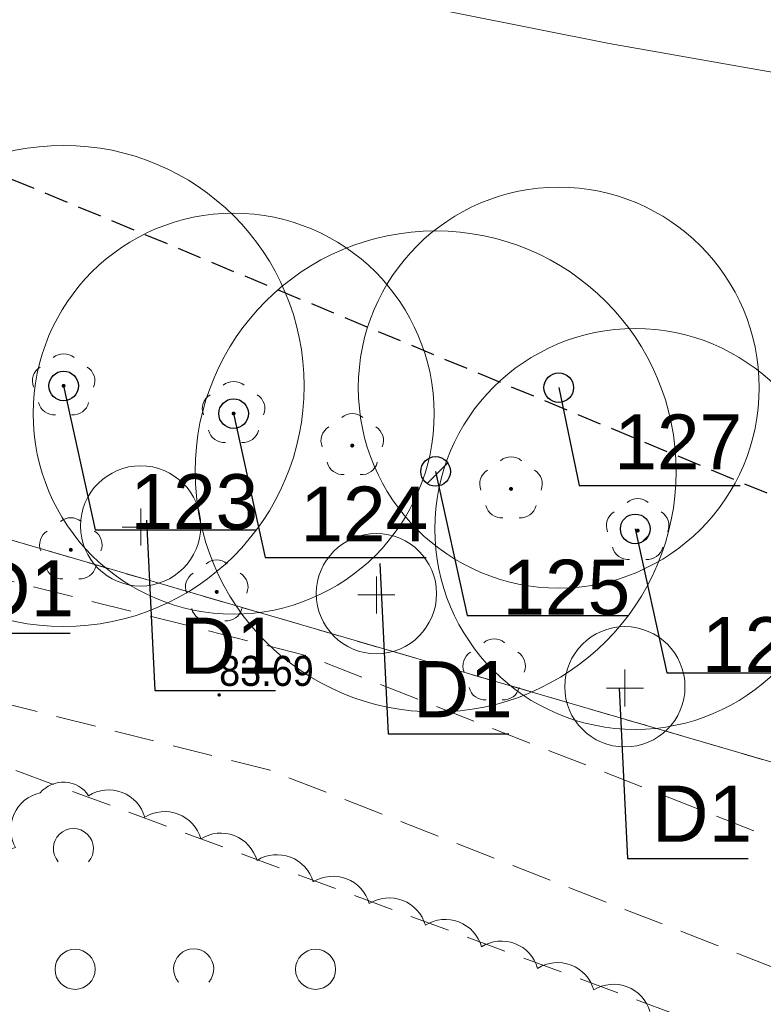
# Model space of a CAD drawing. Header units: metres. Extents: x 6540907 to 6541833, y 5893434 to 5894895.
# Tile 204 of 256: x 6541388 to 6541407, y 5894250 to 5894275. Entities that reach past the tile are written whole.
import ezdxf
from ezdxf import colors
from ezdxf.entities.mleader import LeaderData, LeaderLine
from ezdxf.enums import TextEntityAlignment as Align
from ezdxf.math import Vec2, Vec3

# ---------------------------------------------------------------- set-up
doc = ezdxf.new("R2010")
doc.units = ezdxf.units.M
doc.header["$MEASUREMENT"] = 0
for name, pattern in [('1.0_0.5', [1.5, 1, -0.5]), ('2', [0.9, 0.6, -0.3]), ('219-500', [0, 0]), ('egug-500', [1, 0.5, -0.5])]:
    doc.linetypes.add(name, pattern=pattern)
doc.layers.get('0').update_dxf_attribs({"color": 2, "linetype": 'CONTINUOUS', "lineweight": 5})
for name, color, linetype, lineweight in [('218-kontur użytku gruntowego', 251, 'CONTINUOUS', 9), ('219-działka ewidencyjna', 152, 'CONTINUOUS', 18), ('chodnik', 251, 'CONTINUOUS', 9), ('drzewo liściaste', 251, 'CONTINUOUS', 9), ('pikieta sztuczna', 251, 'CONTINUOUS', 9), ('pikieta sztuczna-Atr2', 251, 'CONTINUOUS', 9), ('woda stojąca', 251, 'CONTINUOUS', 9), ('z_i_drzewa_liściste_korony', 66, 'CONTINUOUS', 20), ('z_i_drzewa_opis', 7, 'CONTINUOUS', 25), ('z_n_kom_alnus glutinosa', 162, 'CONTINUOUS', 20), ('zadrzewienie  zakrzewienie', 252, 'CONTINUOUS', 15), ('Zakres', 252, 'CONTINUOUS', 15)]:
    doc.layers.add(name, color=color, linetype=linetype, lineweight=lineweight)
doc.layers.add('z_i_masywy_grupy', color=7, linetype='CONTINUOUS', lineweight=13, true_color=0x7f926c)
doc.styles.add('Opisowy', font='arial.ttf')
doc.styles.get("Standard").update_dxf_attribs({"font": 'Arial', "width": 0.75})

# ---------------------------------------------------------------- blocks, each defined once
blk = doc.blocks.new('OTZK1')
at = {"color": 0, "linetype": 'Continuous'}
blk.add_circle((0, 0), 0.5, dxfattribs=at)
blk = doc.blocks.new('OTZK2')
at = {"color": 0, "linetype": 'Continuous'}
blk.add_arc((0, 0), 0.5, 318.85, 221.162, dxfattribs=at)
blk = doc.blocks.new('OP021')
at = {"linetype": 'Continuous', "lineweight": 13}
h = blk.add_hatch(color=0, dxfattribs=at)
edge = h.paths.add_edge_path()
edge.add_arc((0, 0), 0.05, 0, 360)
at = {"color": 0, "linetype": 'Continuous', "lineweight": 13}
for centre, start, end in [((0, 0.4), 49.272, 130.728), ((-0.38, 0.124), 121.308, 202.548), ((0.38, 0.124), 337.452, 58.692), ((-0.235, -0.324), 193.221, 274.871), ((0.235, -0.324), 265.129, 346.779)]:
    blk.add_arc(centre, 0.4, start, end, dxfattribs=at)
blk = doc.blocks.new('PW01')
at = {"linetype": 'Continuous', "lineweight": 13}
h = blk.add_hatch(color=0, dxfattribs=at)
edge = h.paths.add_edge_path()
edge.add_arc((0, 0), 0.045, 0, 360)
blk = doc.blocks.new('_None')
blk = doc.blocks.new('punkt')
h = blk.add_hatch()
h.set_pattern_fill('ANSI32', color=256, scale=0.2)
h.set_pattern_definition([(45, (-4781848.87, -5644337.08), (-1.34703841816, 1.34703841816), []), (45, (-4781847.972, -5644337.08), (-1.34703841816, 1.34703841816), [])])
edge = h.paths.add_edge_path()
edge.add_arc((0, 0), 0.243, 0, 360)
blk.add_circle((0, 0), 0.243)
blk = doc.blocks.new('d')
at = {"linetype": 'Continuous'}
for points in [[(0, 0.461), (0, -0.461)], [(0.461, 0), (-0.461, 0)]]:
    blk.add_lwpolyline(points, dxfattribs=at)
blk.add_circle((0, 0.031), 1.5, dxfattribs=at)

msp = doc.modelspace()

# ---------------------------------------------------------------- linework, layer by layer
at = {"layer": '218-kontur użytku gruntowego', "linetype": 'egug-500', "lineweight": 18, "flags": 128}
for points in [[(6541415.18, 5894253.628), (6541372.49, 5894266.088)], [(6541372.49, 5894266.088), (6541415.18, 5894253.628)]]:
    msp.add_lwpolyline(points, dxfattribs=at)
at = {"layer": '219-działka ewidencyjna', "linetype": '219-500', "lineweight": 18, "flags": 128}
msp.add_lwpolyline([(6541415.18, 5894253.628), (6541372.49, 5894266.088)], dxfattribs=at)
at = {"layer": 'chodnik', "linetype": '1.0_0.5', "lineweight": 18, "flags": 128}
msp.add_lwpolyline([(6541148.09, 5894266.608), (6541121.4, 5894253.108), (6541122.75, 5894251.218), (6541149.27, 5894263.848), (6541185.84, 5894277.468), (6541214.53, 5894280.958), (6541220.14, 5894280.468), (6541232.78, 5894276.948), (6541273.74, 5894255.128), (6541292.32, 5894248.138), (6541299.58, 5894246.488), (6541311.46, 5894246.228), (6541320.71, 5894247.928), (6541358.75, 5894259.418), (6541381.84, 5894259.168), (6541383.11, 5894258.688), (6541394.29, 5894255.868), (6541417.15, 5894246.908), (6541419.74, 5894244.818), (6541430.87, 5894235.068), (6541433.75, 5894232.708), (6541442.13, 5894221.108), (6541450.88, 5894208.258), (6541461.26, 5894194.908), (6541472.88, 5894183.518), (6541484.16, 5894175.358), (6541492.85, 5894170.438), (6541512, 5894163.558), (6541515.21, 5894162.958), (6541516.3, 5894165.558), (6541512.94, 5894166.398), (6541494.11, 5894173.178), (6541485.78, 5894177.878), (6541474.82, 5894185.818), (6541463.5, 5894196.908), (6541453.3, 5894210.018), (6541444.59, 5894222.828), (6541435.95, 5894234.788), (6541432.81, 5894237.358), (6541421.67, 5894247.118), (6541418.67, 5894249.528), (6541395.21, 5894258.728), (6541384.01, 5894261.548), (6541382.4, 5894262.168), (6541358.33, 5894262.418), (6541320.17, 5894250.908), (6541310.58, 5894248.848), (6541305.73, 5894248.828), (6541301.24, 5894249.028), (6541301.24, 5894249.028), (6541293.42, 5894251.278), (6541277.75, 5894257.108), (6541274.98, 5894257.888), (6541233.63, 5894279.558), (6541220.53, 5894283.528), (6541214.73, 5894283.598), (6541185.16, 5894280.418)], close=True, dxfattribs=at)
at = {"layer": 'woda stojąca', "linetype": 'Continuous', "lineweight": 18, "flags": 128}
msp.add_lwpolyline([(6541367.34, 5894279.258), (6541389.88, 5894276.588), (6541402.75, 5894273.998), (6541409.99, 5894272.718), (6541446.46, 5894245.798), (6541481.8, 5894212.568), (6541502.15, 5894198.468), (6541553.78, 5894181.838), (6541585.51, 5894167.408), (6541602.96, 5894161.388), (6541638.54, 5894156.538), (6541655.67, 5894151.408), (6541664.14, 5894128.558), (6541679.96, 5894085.878), (6541682.61, 5894081.719)], dxfattribs=at)
at = {"layer": 'z_i_drzewa_liściste_korony', "linetype": 'Continuous'}
for centre, radius in [((6541389.141, 5894265.455), 6), ((6541401.491, 5894265.413), 5), ((6541393.381, 5894264.765), 5), ((6541398.42, 5894263.323), 6), ((6541403.399, 5894261.889), 5)]:
    msp.add_circle(centre, radius, dxfattribs=at)
at = {"layer": 'z_i_masywy_grupy', "linetype": 'Continuous'}
msp.add_lwpolyline([(6541403.764, 5894249.851, 0.5), (6541402.364, 5894250.389, 0.5), (6541400.964, 5894250.928, 0.5), (6541399.564, 5894251.466, 0.5), (6541398.164, 5894252.005, 0.5), (6541396.764, 5894252.543, 0.5), (6541395.364, 5894253.082, 0.5), (6541393.964, 5894253.62, 0.5), (6541392.564, 5894254.158, 0.5), (6541391.164, 5894254.697, 0.5), (6541389.764, 5894255.235, 0.5), (6541388.556, 5894255.306, 0.5), (6541387.936, 5894253.94, 0.5), (6541387.316, 5894252.574, 0.5), (6541386.696, 5894251.208, 0.5), (6541386.076, 5894249.842, 0.5)], format="xyb", dxfattribs=at)
at = {"layer": 'zadrzewienie  zakrzewienie', "linetype": '1.0_0.5', "lineweight": 18, "flags": 128}
msp.add_lwpolyline([(6541318.34, 5894220.138), (6541365.21, 5894218.338), (6541400.25, 5894206.118), (6541416.54, 5894198.838), (6541431.06, 5894175.018), (6541451.77, 5894156.318), (6541474.69, 5894125.818), (6541515.21, 5894162.958), (6541506.98, 5894164.118), (6541490.01, 5894171.058), (6541473.59, 5894181.618), (6541460.36, 5894193.948), (6541433.18, 5894231.658), (6541416.44, 5894245.338), (6541382.33, 5894257.938), (6541358.84, 5894258.028), (6541325.63, 5894248.128), (6541325.63, 5894248.128)], close=True, dxfattribs=at)
at = {"layer": 'Zakres', "linetype": '2', "lineweight": 25, "flags": 128}
msp.add_lwpolyline([(6541682.61, 5894095.007), (6541557.28, 5894200.188), (6541380.44, 5894273.688), (6541307.38, 5894262.598), (6541211.66, 5894300.638), (6541170.76, 5894305.568), (6541137.92, 5894291.268), (6541058.11, 5894283.298), (6540997.5, 5894230.068), (6540930.81, 5894138.998)], dxfattribs=at)

# ---------------------------------------------------------------- block references
at = {"layer": 'drzewo liściaste', "linetype": 'Continuous', "lineweight": 18}
for p in [(6541389.14, 5894265.458), (6541389.14, 5894265.458), (6541389.14, 5894265.458), (6541393.38, 5894264.768), (6541393.38, 5894264.768), (6541393.38, 5894264.768), (6541396.34, 5894263.968), (6541396.34, 5894263.968), (6541396.34, 5894263.968), (6541400.3, 5894262.888), (6541400.3, 5894262.888), (6541400.3, 5894262.888), (6541403.46, 5894261.848), (6541403.46, 5894261.848), (6541403.46, 5894261.848), (6541389.32, 5894261.368), (6541389.32, 5894261.368), (6541389.32, 5894261.368), (6541392.96, 5894260.318), (6541392.96, 5894260.318), (6541392.96, 5894260.318), (6541399.88, 5894258.348), (6541399.88, 5894258.348), (6541399.88, 5894258.348)]:
    msp.add_blockref('OP021', p, dxfattribs=at)
at = {"layer": 'pikieta sztuczna', "linetype": 'Continuous', "lineweight": 13}
msp.add_blockref('PW01', (6541393.02, 5894257.748), dxfattribs=at)
at = {"layer": 'z_i_drzewa_opis', "ltscale": 0.01, "xscale": 1.520278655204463, "yscale": 1.520278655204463, "zscale": 1.520278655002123}
for p in [(6541389.141, 5894265.455), (6541401.491, 5894265.413), (6541393.381, 5894264.765), (6541398.42, 5894263.323), (6541403.399, 5894261.889)]:
    msp.add_blockref('punkt', p, dxfattribs=at)
at = {"layer": 'z_n_kom_alnus glutinosa', "linetype": 'Continuous'}
for p in [(6541391.063, 5894261.934), (6541396.943, 5894260.244), (6541403.14, 5894257.92)]:
    msp.add_blockref('d', p, dxfattribs=at)
at = {"layer": 'zadrzewienie  zakrzewienie', "linetype": 'Continuous', "lineweight": 18}
for name, p in [('OTZK2', (6541389.384, 5894253.915)), ('OTZK1', (6541389.426, 5894250.904)), ('OTZK2', (6541392.384, 5894250.915)), ('OTZK1', (6541395.426, 5894250.904))]:
    msp.add_blockref(name, p, dxfattribs=at)

# ---------------------------------------------------------------- texts
at = {"layer": 'pikieta sztuczna-Atr2', "width": 0.9}
msp.add_text('83.69', height=0.75, dxfattribs=at).set_placement((6541393.02, 5894257.748), align=Align.BOTTOM_LEFT)

# ---------------------------------------------------------------- leaders
at = {"layer": 'z_i_drzewa_opis', "ltscale": 0.01}
ml = msp.add_multileader_mtext('Standard', dxfattribs=at)
ml.set_content('123', color=256, style='Opisowy')
ml.set_leader_properties()
ml.set_arrow_properties(name='NONE')
ml.build(insert=Vec2(0, 0))
ml.multileader.update_dxf_attribs({"has_dogleg": 0, "text_left_attachment_type": 6, "text_right_attachment_type": 5, "text_top_attachment_type": 0, "text_bottom_attachment_type": 0, "dogleg_length": 1.914, "arrow_head_size": 7.005})
ctx = ml.context
ctx.base_point, ctx.char_height, ctx.arrow_head_size, ctx.landing_gap_size, ctx.plane_origin = Vec3(6541389.93, 5894261.863), 1.3683, 7.005, 0.876, Vec3(6541382.558, 5894257.479)
ctx.left_attachment, ctx.right_attachment, ctx.attachment_type = 6, 5, 2
notes = []
notes.append((ctx, [(1, (1, 1, 0), (6541386.889, 5894261.863), (1, 0), 3.041, [(0, [(6541389.141, 5894265.455), (6541389.93, 5894261.863), (6541389.93, 5894261.863), (6541389.93, 5894261.863), (6541389.93, 5894261.863), (6541389.93, 5894261.863), (6541389.93, 5894261.863), (6541389.93, 5894261.863), (6541389.93, 5894261.863), (6541389.93, 5894261.863), (6541389.93, 5894261.863), (6541389.93, 5894261.863), (6541389.93, 5894261.863), (6541389.93, 5894261.863), (6541389.93, 5894261.863), (6541389.93, 5894261.863), (6541389.93, 5894261.863), (6541389.93, 5894261.863), (6541389.93, 5894261.863), (6541389.93, 5894261.863), (6541389.93, 5894261.863), (6541389.93, 5894261.863), (6541389.93, 5894261.863), (6541389.93, 5894261.863), (6541389.93, 5894261.863), (6541389.93, 5894261.863), (6541389.93, 5894261.863), (6541389.93, 5894261.863), (6541389.93, 5894261.863), (6541389.93, 5894261.863), (6541389.93, 5894261.863), (6541389.93, 5894261.863), (6541389.93, 5894261.863), (6541389.93, 5894261.863), (6541389.93, 5894261.863), (6541389.93, 5894261.863), (6541389.93, 5894261.863), (6541389.93, 5894261.863), (6541389.93, 5894261.863), (6541389.93, 5894261.863), (6541389.93, 5894261.863), (6541389.93, 5894261.863), (6541389.93, 5894261.863), (6541389.93, 5894261.863), (6541389.93, 5894261.863), (6541389.93, 5894261.863), (6541389.93, 5894261.863), (6541389.93, 5894261.863), (6541389.93, 5894261.863), (6541389.93, 5894261.863), (6541389.93, 5894261.863), (6541389.93, 5894261.863), (6541389.93, 5894261.863), (6541389.93, 5894261.863), (6541389.93, 5894261.863), (6541389.93, 5894261.863), (6541389.93, 5894261.863), (6541389.93, 5894261.863), (6541389.93, 5894261.863), (6541389.93, 5894261.863), (6541389.93, 5894261.863), (6541389.93, 5894261.863), (6541389.93, 5894261.863), (6541389.93, 5894261.863), (6541389.93, 5894261.863), (6541389.93, 5894261.863), (6541389.93, 5894261.863), (6541389.93, 5894261.863), (6541389.93, 5894261.863), (6541389.93, 5894261.863), (6541389.93, 5894261.863), (6541389.93, 5894261.863), (6541389.93, 5894261.863), (6541389.93, 5894261.863), (6541389.93, 5894261.863), (6541389.93, 5894261.863), (6541389.93, 5894261.863), (6541389.93, 5894261.863), (6541389.93, 5894261.863), (6541389.93, 5894261.863), (6541389.93, 5894261.863), (6541389.93, 5894261.863), (6541389.93, 5894261.863), (6541389.93, 5894261.863), (6541389.93, 5894261.863), (6541389.93, 5894261.863), (6541389.93, 5894261.863), (6541389.93, 5894261.863), (6541389.93, 5894261.863), (6541389.93, 5894261.863), (6541389.93, 5894261.863), (6541389.93, 5894261.863), (6541389.93, 5894261.863), (6541389.93, 5894261.863), (6541389.93, 5894261.863), (6541389.93, 5894261.863), (6541389.93, 5894261.863), (6541389.93, 5894261.863), (6541389.93, 5894261.863), (6541389.93, 5894261.863), (6541389.93, 5894261.863), (6541389.93, 5894261.863), (6541389.93, 5894261.863), (6541389.93, 5894261.863), (6541389.93, 5894261.863), (6541389.93, 5894261.863), (6541389.93, 5894261.863), (6541389.93, 5894261.863), (6541389.93, 5894261.863), (6541389.93, 5894261.863), (6541389.93, 5894261.863), (6541389.93, 5894261.863), (6541389.93, 5894261.863), (6541389.93, 5894261.863), (6541389.93, 5894261.863), (6541389.93, 5894261.863), (6541389.93, 5894261.863), (6541389.93, 5894261.863), (6541389.93, 5894261.863), (6541389.93, 5894261.863), (6541389.93, 5894261.863), (6541389.93, 5894261.863), (6541389.93, 5894261.863), (6541389.93, 5894261.863), (6541389.93, 5894261.863), (6541389.93, 5894261.863), (6541389.93, 5894261.863), (6541389.93, 5894261.863)], 256, [])])]))
ctx.mtext.insert, ctx.mtext.flow_direction = Vec3(6541390.805, 5894263.255), 5
at = {"layer": 'z_i_drzewa_opis'}
ml = msp.add_multileader_mtext('Standard', dxfattribs=at)
ml.set_content('127', color=256, style='Opisowy')
ml.set_leader_properties()
ml.set_arrow_properties(name='NONE')
ml.build(insert=Vec2(0, 0))
ml.multileader.update_dxf_attribs({"has_dogleg": 0, "text_left_attachment_type": 6, "text_right_attachment_type": 5, "text_top_attachment_type": 0, "text_bottom_attachment_type": 0, "dogleg_length": 1.914, "arrow_head_size": 7.005})
ctx = ml.context
ctx.base_point, ctx.char_height, ctx.arrow_head_size, ctx.landing_gap_size, ctx.plane_origin = Vec3(6541402.002, 5894262.972), 1.3683, 7.005, 0.876, Vec3(6541394.908, 5894257.436)
ctx.left_attachment, ctx.right_attachment, ctx.attachment_type = 6, 5, 2
notes.append((ctx, [(1, (1, 1, 0), (6541398.961, 5894262.972), (1, 0), 3.041, [(0, [(6541401.491, 5894265.413), (6541402.002, 5894262.972), (6541402.002, 5894262.972), (6541402.002, 5894262.972), (6541402.002, 5894262.972), (6541402.002, 5894262.972), (6541402.002, 5894262.972), (6541402.002, 5894262.972), (6541402.002, 5894262.972), (6541402.002, 5894262.972), (6541402.002, 5894262.972), (6541402.002, 5894262.972), (6541402.002, 5894262.972), (6541402.002, 5894262.972), (6541402.002, 5894262.972), (6541402.002, 5894262.972), (6541402.002, 5894262.972), (6541402.002, 5894262.972), (6541402.002, 5894262.972), (6541402.002, 5894262.972), (6541402.002, 5894262.972), (6541402.002, 5894262.972), (6541402.002, 5894262.972), (6541402.002, 5894262.972), (6541402.002, 5894262.972), (6541402.002, 5894262.972), (6541402.002, 5894262.972), (6541402.002, 5894262.972), (6541402.002, 5894262.972), (6541402.002, 5894262.972), (6541402.002, 5894262.972), (6541402.002, 5894262.972), (6541402.002, 5894262.972), (6541402.002, 5894262.972), (6541402.002, 5894262.972), (6541402.002, 5894262.972), (6541402.002, 5894262.972), (6541402.002, 5894262.972), (6541402.002, 5894262.972), (6541402.002, 5894262.972), (6541402.002, 5894262.972), (6541402.002, 5894262.972), (6541402.002, 5894262.972), (6541402.002, 5894262.972), (6541402.002, 5894262.972), (6541402.002, 5894262.972), (6541402.002, 5894262.972), (6541402.002, 5894262.972), (6541402.002, 5894262.972), (6541402.002, 5894262.972), (6541402.002, 5894262.972), (6541402.002, 5894262.972), (6541402.002, 5894262.972), (6541402.002, 5894262.972), (6541402.002, 5894262.972), (6541402.002, 5894262.972), (6541402.002, 5894262.972), (6541402.002, 5894262.972), (6541402.002, 5894262.972), (6541402.002, 5894262.972), (6541402.002, 5894262.972), (6541402.002, 5894262.972), (6541402.002, 5894262.972), (6541402.002, 5894262.972), (6541402.002, 5894262.972), (6541402.002, 5894262.972), (6541402.002, 5894262.972), (6541402.002, 5894262.972), (6541402.002, 5894262.972), (6541402.002, 5894262.972), (6541402.002, 5894262.972), (6541402.002, 5894262.972), (6541402.002, 5894262.972), (6541402.002, 5894262.972), (6541402.002, 5894262.972), (6541402.002, 5894262.972), (6541402.002, 5894262.972), (6541402.002, 5894262.972), (6541402.002, 5894262.972), (6541402.002, 5894262.972), (6541402.002, 5894262.972), (6541402.002, 5894262.972), (6541402.002, 5894262.972), (6541402.002, 5894262.972), (6541402.002, 5894262.972), (6541402.002, 5894262.972), (6541402.002, 5894262.972), (6541402.002, 5894262.972), (6541402.002, 5894262.972), (6541402.002, 5894262.972), (6541402.002, 5894262.972), (6541402.002, 5894262.972), (6541402.002, 5894262.972), (6541402.002, 5894262.972), (6541402.002, 5894262.972), (6541402.002, 5894262.972), (6541402.002, 5894262.972), (6541402.002, 5894262.972), (6541402.002, 5894262.972), (6541402.002, 5894262.972), (6541402.002, 5894262.972), (6541402.002, 5894262.972), (6541402.002, 5894262.972), (6541402.002, 5894262.972), (6541402.002, 5894262.972), (6541402.002, 5894262.972), (6541402.002, 5894262.972), (6541402.002, 5894262.972), (6541402.002, 5894262.972), (6541402.002, 5894262.972), (6541402.002, 5894262.972), (6541402.002, 5894262.972), (6541402.002, 5894262.972), (6541402.002, 5894262.972), (6541402.002, 5894262.972), (6541402.002, 5894262.972), (6541402.002, 5894262.972), (6541402.002, 5894262.972), (6541402.002, 5894262.972), (6541402.002, 5894262.972), (6541402.002, 5894262.972), (6541402.002, 5894262.972), (6541402.002, 5894262.972), (6541402.002, 5894262.972), (6541402.002, 5894262.972), (6541402.002, 5894262.972), (6541402.002, 5894262.972), (6541402.002, 5894262.972)], 256, [])])]))
ctx.mtext.insert, ctx.mtext.flow_direction = Vec3(6541402.877, 5894264.745), 5
at = {"layer": 'z_i_drzewa_opis', "ltscale": 0.01}
ml = msp.add_multileader_mtext('Standard', dxfattribs=at)
ml.set_content('124', color=256, style='Opisowy')
ml.set_leader_properties()
ml.set_arrow_properties(name='NONE')
ml.build(insert=Vec2(0, 0))
ml.multileader.update_dxf_attribs({"has_dogleg": 0, "text_left_attachment_type": 6, "text_right_attachment_type": 5, "text_top_attachment_type": 0, "text_bottom_attachment_type": 0, "dogleg_length": 1.914, "arrow_head_size": 7.005})
ctx = ml.context
ctx.base_point, ctx.char_height, ctx.arrow_head_size, ctx.landing_gap_size, ctx.plane_origin = Vec3(6541394.17, 5894261.173), 1.3683, 7.005, 0.876, Vec3(6541386.798, 5894256.789)
ctx.left_attachment, ctx.right_attachment, ctx.attachment_type = 6, 5, 2
notes.append((ctx, [(1, (1, 1, 0), (6541391.129, 5894261.173), (1, 0), 3.041, [(0, [(6541393.381, 5894264.765), (6541394.17, 5894261.173), (6541394.17, 5894261.173), (6541394.17, 5894261.173), (6541394.17, 5894261.173), (6541394.17, 5894261.173), (6541394.17, 5894261.173), (6541394.17, 5894261.173), (6541394.17, 5894261.173), (6541394.17, 5894261.173), (6541394.17, 5894261.173), (6541394.17, 5894261.173), (6541394.17, 5894261.173), (6541394.17, 5894261.173), (6541394.17, 5894261.173), (6541394.17, 5894261.173), (6541394.17, 5894261.173), (6541394.17, 5894261.173), (6541394.17, 5894261.173), (6541394.17, 5894261.173), (6541394.17, 5894261.173), (6541394.17, 5894261.173), (6541394.17, 5894261.173), (6541394.17, 5894261.173), (6541394.17, 5894261.173), (6541394.17, 5894261.173), (6541394.17, 5894261.173), (6541394.17, 5894261.173), (6541394.17, 5894261.173), (6541394.17, 5894261.173), (6541394.17, 5894261.173), (6541394.17, 5894261.173), (6541394.17, 5894261.173), (6541394.17, 5894261.173), (6541394.17, 5894261.173), (6541394.17, 5894261.173), (6541394.17, 5894261.173), (6541394.17, 5894261.173), (6541394.17, 5894261.173), (6541394.17, 5894261.173), (6541394.17, 5894261.173), (6541394.17, 5894261.173), (6541394.17, 5894261.173), (6541394.17, 5894261.173), (6541394.17, 5894261.173), (6541394.17, 5894261.173), (6541394.17, 5894261.173), (6541394.17, 5894261.173), (6541394.17, 5894261.173), (6541394.17, 5894261.173), (6541394.17, 5894261.173), (6541394.17, 5894261.173), (6541394.17, 5894261.173), (6541394.17, 5894261.173), (6541394.17, 5894261.173), (6541394.17, 5894261.173), (6541394.17, 5894261.173), (6541394.17, 5894261.173), (6541394.17, 5894261.173), (6541394.17, 5894261.173), (6541394.17, 5894261.173), (6541394.17, 5894261.173), (6541394.17, 5894261.173), (6541394.17, 5894261.173), (6541394.17, 5894261.173), (6541394.17, 5894261.173), (6541394.17, 5894261.173), (6541394.17, 5894261.173), (6541394.17, 5894261.173), (6541394.17, 5894261.173), (6541394.17, 5894261.173), (6541394.17, 5894261.173), (6541394.17, 5894261.173), (6541394.17, 5894261.173), (6541394.17, 5894261.173), (6541394.17, 5894261.173), (6541394.17, 5894261.173), (6541394.17, 5894261.173), (6541394.17, 5894261.173), (6541394.17, 5894261.173), (6541394.17, 5894261.173), (6541394.17, 5894261.173), (6541394.17, 5894261.173), (6541394.17, 5894261.173), (6541394.17, 5894261.173), (6541394.17, 5894261.173), (6541394.17, 5894261.173), (6541394.17, 5894261.173), (6541394.17, 5894261.173), (6541394.17, 5894261.173), (6541394.17, 5894261.173), (6541394.17, 5894261.173), (6541394.17, 5894261.173), (6541394.17, 5894261.173), (6541394.17, 5894261.173), (6541394.17, 5894261.173), (6541394.17, 5894261.173), (6541394.17, 5894261.173), (6541394.17, 5894261.173), (6541394.17, 5894261.173), (6541394.17, 5894261.173), (6541394.17, 5894261.173), (6541394.17, 5894261.173), (6541394.17, 5894261.173), (6541394.17, 5894261.173), (6541394.17, 5894261.173), (6541394.17, 5894261.173), (6541394.17, 5894261.173), (6541394.17, 5894261.173), (6541394.17, 5894261.173), (6541394.17, 5894261.173), (6541394.17, 5894261.173), (6541394.17, 5894261.173), (6541394.17, 5894261.173), (6541394.17, 5894261.173), (6541394.17, 5894261.173), (6541394.17, 5894261.173), (6541394.17, 5894261.173), (6541394.17, 5894261.173), (6541394.17, 5894261.173), (6541394.17, 5894261.173), (6541394.17, 5894261.173), (6541394.17, 5894261.173), (6541394.17, 5894261.173), (6541394.17, 5894261.173), (6541394.17, 5894261.173), (6541394.17, 5894261.173), (6541394.17, 5894261.173)], 256, [])])]))
ctx.mtext.insert, ctx.mtext.flow_direction = Vec3(6541395.045, 5894262.946), 5
at = {"layer": 'z_i_drzewa_opis'}
ml = msp.add_multileader_mtext('Standard', dxfattribs=at)
ml.set_content('D1', color=256, style='Opisowy')
ml.set_leader_properties()
ml.set_arrow_properties(name='NONE')
ml.build(insert=Vec2(0, 0))
ml.multileader.update_dxf_attribs({"has_dogleg": 0, "text_left_attachment_type": 6, "text_right_attachment_type": 5, "text_top_attachment_type": 0, "text_bottom_attachment_type": 0, "dogleg_length": 1.914, "arrow_head_size": 4.904})
ctx = ml.context
ctx.base_point, ctx.char_height, ctx.arrow_head_size, ctx.landing_gap_size, ctx.plane_origin = Vec3(6541386.29, 5894259.292), 1.4, 4.904, 0.613, Vec3(6541381.13, 5894256.223)
ctx.left_attachment, ctx.right_attachment, ctx.attachment_type = 6, 5, 2
notes.append((ctx, [(1, (1, 1, 0), (6541384.161, 5894259.292), (1, 0), 2.128, [(0, [(6541386.083, 5894263.541), (6541386.29, 5894259.292), (6541386.29, 5894259.292), (6541386.29, 5894259.292), (6541386.29, 5894259.292), (6541386.29, 5894259.292), (6541386.29, 5894259.292), (6541386.29, 5894259.292), (6541386.29, 5894259.292), (6541386.29, 5894259.292), (6541386.29, 5894259.292), (6541386.29, 5894259.292), (6541386.29, 5894259.292), (6541386.29, 5894259.292), (6541386.29, 5894259.292), (6541386.29, 5894259.292), (6541386.29, 5894259.292), (6541386.29, 5894259.292), (6541386.29, 5894259.292), (6541386.29, 5894259.292), (6541386.29, 5894259.292), (6541386.29, 5894259.292), (6541386.29, 5894259.292), (6541386.29, 5894259.292), (6541386.29, 5894259.292), (6541386.29, 5894259.292), (6541386.29, 5894259.292), (6541386.29, 5894259.292), (6541386.29, 5894259.292), (6541386.29, 5894259.292), (6541386.29, 5894259.292), (6541386.29, 5894259.292), (6541386.29, 5894259.292), (6541386.29, 5894259.292), (6541386.29, 5894259.292), (6541386.29, 5894259.292), (6541386.29, 5894259.292), (6541386.29, 5894259.292), (6541386.29, 5894259.292), (6541386.29, 5894259.292), (6541386.29, 5894259.292), (6541386.29, 5894259.292), (6541386.29, 5894259.292), (6541386.29, 5894259.292), (6541386.29, 5894259.292), (6541386.29, 5894259.292), (6541386.29, 5894259.292), (6541386.29, 5894259.292), (6541386.29, 5894259.292), (6541386.29, 5894259.292), (6541386.29, 5894259.292), (6541386.29, 5894259.292), (6541386.29, 5894259.292), (6541386.29, 5894259.292), (6541386.29, 5894259.292), (6541386.29, 5894259.292), (6541386.29, 5894259.292), (6541386.29, 5894259.292), (6541386.29, 5894259.292), (6541386.29, 5894259.292), (6541386.29, 5894259.292), (6541386.29, 5894259.292), (6541386.29, 5894259.292), (6541386.29, 5894259.292), (6541386.29, 5894259.292), (6541386.29, 5894259.292), (6541386.29, 5894259.292), (6541386.29, 5894259.292), (6541386.29, 5894259.292), (6541386.29, 5894259.292), (6541386.29, 5894259.292), (6541386.29, 5894259.292), (6541386.29, 5894259.292), (6541386.29, 5894259.292), (6541386.29, 5894259.292), (6541386.29, 5894259.292), (6541386.29, 5894259.292), (6541386.29, 5894259.292), (6541386.29, 5894259.292), (6541386.29, 5894259.292), (6541386.29, 5894259.292), (6541386.29, 5894259.292), (6541386.29, 5894259.292), (6541386.29, 5894259.292), (6541386.29, 5894259.292), (6541386.29, 5894259.292), (6541386.29, 5894259.292), (6541386.29, 5894259.292), (6541386.29, 5894259.292), (6541386.29, 5894259.292), (6541386.29, 5894259.292), (6541386.29, 5894259.292), (6541386.29, 5894259.292), (6541386.29, 5894259.292), (6541386.29, 5894259.292), (6541386.29, 5894259.292), (6541386.29, 5894259.292), (6541386.29, 5894259.292), (6541386.29, 5894259.292), (6541386.29, 5894259.292), (6541386.29, 5894259.292), (6541386.29, 5894259.292), (6541386.29, 5894259.292), (6541386.29, 5894259.292), (6541386.29, 5894259.292), (6541386.29, 5894259.292), (6541386.29, 5894259.292), (6541386.29, 5894259.292), (6541386.29, 5894259.292), (6541386.29, 5894259.292), (6541386.29, 5894259.292), (6541386.29, 5894259.292), (6541386.29, 5894259.292), (6541386.29, 5894259.292), (6541386.29, 5894259.292), (6541386.29, 5894259.292), (6541386.29, 5894259.292), (6541386.29, 5894259.292), (6541386.29, 5894259.292), (6541386.29, 5894259.292), (6541386.29, 5894259.292), (6541386.29, 5894259.292)], 256, [])])]))
ctx.mtext.insert, ctx.mtext.flow_direction = Vec3(6541386.903, 5894261.106), 5
at = {"layer": 'z_i_drzewa_opis', "ltscale": 0.01}
ml = msp.add_multileader_mtext('Standard', dxfattribs=at)
ml.set_content('125', color=256, style='Opisowy')
ml.set_leader_properties()
ml.set_arrow_properties(name='NONE')
ml.build(insert=Vec2(0, 0))
ml.multileader.update_dxf_attribs({"has_dogleg": 0, "text_left_attachment_type": 6, "text_right_attachment_type": 5, "text_top_attachment_type": 0, "text_bottom_attachment_type": 0, "dogleg_length": 1.914, "arrow_head_size": 7.005})
ctx = ml.context
ctx.base_point, ctx.char_height, ctx.arrow_head_size, ctx.landing_gap_size, ctx.plane_origin = Vec3(6541399.209, 5894259.73), 1.3683, 7.005, 0.876, Vec3(6541391.837, 5894255.346)
ctx.left_attachment, ctx.right_attachment, ctx.attachment_type = 6, 5, 2
notes.append((ctx, [(1, (1, 1, 0), (6541396.168, 5894259.73), (1, 0), 3.041, [(0, [(6541398.42, 5894263.323), (6541399.209, 5894259.73), (6541399.209, 5894259.73), (6541399.209, 5894259.73), (6541399.209, 5894259.73), (6541399.209, 5894259.73), (6541399.209, 5894259.73), (6541399.209, 5894259.73), (6541399.209, 5894259.73), (6541399.209, 5894259.73), (6541399.209, 5894259.73), (6541399.209, 5894259.73), (6541399.209, 5894259.73), (6541399.209, 5894259.73), (6541399.209, 5894259.73), (6541399.209, 5894259.73), (6541399.209, 5894259.73), (6541399.209, 5894259.73), (6541399.209, 5894259.73), (6541399.209, 5894259.73), (6541399.209, 5894259.73), (6541399.209, 5894259.73), (6541399.209, 5894259.73), (6541399.209, 5894259.73), (6541399.209, 5894259.73), (6541399.209, 5894259.73), (6541399.209, 5894259.73), (6541399.209, 5894259.73), (6541399.209, 5894259.73), (6541399.209, 5894259.73), (6541399.209, 5894259.73), (6541399.209, 5894259.73), (6541399.209, 5894259.73), (6541399.209, 5894259.73), (6541399.209, 5894259.73), (6541399.209, 5894259.73), (6541399.209, 5894259.73), (6541399.209, 5894259.73), (6541399.209, 5894259.73), (6541399.209, 5894259.73), (6541399.209, 5894259.73), (6541399.209, 5894259.73), (6541399.209, 5894259.73), (6541399.209, 5894259.73), (6541399.209, 5894259.73), (6541399.209, 5894259.73), (6541399.209, 5894259.73), (6541399.209, 5894259.73), (6541399.209, 5894259.73), (6541399.209, 5894259.73), (6541399.209, 5894259.73), (6541399.209, 5894259.73), (6541399.209, 5894259.73), (6541399.209, 5894259.73), (6541399.209, 5894259.73), (6541399.209, 5894259.73), (6541399.209, 5894259.73), (6541399.209, 5894259.73), (6541399.209, 5894259.73), (6541399.209, 5894259.73), (6541399.209, 5894259.73), (6541399.209, 5894259.73), (6541399.209, 5894259.73), (6541399.209, 5894259.73), (6541399.209, 5894259.73), (6541399.209, 5894259.73), (6541399.209, 5894259.73), (6541399.209, 5894259.73), (6541399.209, 5894259.73), (6541399.209, 5894259.73), (6541399.209, 5894259.73), (6541399.209, 5894259.73), (6541399.209, 5894259.73), (6541399.209, 5894259.73), (6541399.209, 5894259.73), (6541399.209, 5894259.73), (6541399.209, 5894259.73), (6541399.209, 5894259.73), (6541399.209, 5894259.73), (6541399.209, 5894259.73), (6541399.209, 5894259.73), (6541399.209, 5894259.73), (6541399.209, 5894259.73), (6541399.209, 5894259.73), (6541399.209, 5894259.73), (6541399.209, 5894259.73), (6541399.209, 5894259.73), (6541399.209, 5894259.73), (6541399.209, 5894259.73), (6541399.209, 5894259.73), (6541399.209, 5894259.73), (6541399.209, 5894259.73), (6541399.209, 5894259.73), (6541399.209, 5894259.73), (6541399.209, 5894259.73), (6541399.209, 5894259.73), (6541399.209, 5894259.73), (6541399.209, 5894259.73), (6541399.209, 5894259.73), (6541399.209, 5894259.73), (6541399.209, 5894259.73), (6541399.209, 5894259.73), (6541399.209, 5894259.73), (6541399.209, 5894259.73), (6541399.209, 5894259.73), (6541399.209, 5894259.73), (6541399.209, 5894259.73), (6541399.209, 5894259.73), (6541399.209, 5894259.73), (6541399.209, 5894259.73), (6541399.209, 5894259.73), (6541399.209, 5894259.73), (6541399.209, 5894259.73), (6541399.209, 5894259.73), (6541399.209, 5894259.73), (6541399.209, 5894259.73), (6541399.209, 5894259.73), (6541399.209, 5894259.73), (6541399.209, 5894259.73), (6541399.209, 5894259.73), (6541399.209, 5894259.73), (6541399.209, 5894259.73), (6541399.209, 5894259.73), (6541399.209, 5894259.73), (6541399.209, 5894259.73), (6541399.209, 5894259.73), (6541399.209, 5894259.73), (6541399.209, 5894259.73)], 256, [])])]))
ctx.mtext.insert, ctx.mtext.flow_direction = Vec3(6541400.084, 5894261.122), 5
at = {"layer": 'z_i_drzewa_opis'}
ml = msp.add_multileader_mtext('Standard', dxfattribs=at)
ml.set_content('D1', color=256, style='Opisowy')
ml.set_leader_properties()
ml.set_arrow_properties(name='NONE')
ml.build(insert=Vec2(0, 0))
ml.multileader.update_dxf_attribs({"has_dogleg": 0, "text_left_attachment_type": 6, "text_right_attachment_type": 5, "text_top_attachment_type": 0, "text_bottom_attachment_type": 0, "dogleg_length": 1.914, "arrow_head_size": 4.904})
ctx = ml.context
ctx.base_point, ctx.char_height, ctx.arrow_head_size, ctx.landing_gap_size, ctx.plane_origin = Vec3(6541391.418, 5894257.862), 1.4, 4.904, 0.613, Vec3(6541386.258, 5894254.793)
ctx.left_attachment, ctx.right_attachment, ctx.attachment_type = 6, 5, 2
notes.append((ctx, [(1, (1, 1, 0), (6541389.29, 5894257.862), (1, 0), 2.128, [(0, [(6541391.211, 5894262.111), (6541391.418, 5894257.862), (6541391.418, 5894257.862), (6541391.418, 5894257.862), (6541391.418, 5894257.862), (6541391.418, 5894257.862), (6541391.418, 5894257.862), (6541391.418, 5894257.862), (6541391.418, 5894257.862), (6541391.418, 5894257.862), (6541391.418, 5894257.862), (6541391.418, 5894257.862), (6541391.418, 5894257.862), (6541391.418, 5894257.862), (6541391.418, 5894257.862), (6541391.418, 5894257.862), (6541391.418, 5894257.862), (6541391.418, 5894257.862), (6541391.418, 5894257.862), (6541391.418, 5894257.862), (6541391.418, 5894257.862), (6541391.418, 5894257.862), (6541391.418, 5894257.862), (6541391.418, 5894257.862), (6541391.418, 5894257.862), (6541391.418, 5894257.862), (6541391.418, 5894257.862), (6541391.418, 5894257.862), (6541391.418, 5894257.862), (6541391.418, 5894257.862), (6541391.418, 5894257.862), (6541391.418, 5894257.862), (6541391.418, 5894257.862), (6541391.418, 5894257.862), (6541391.418, 5894257.862), (6541391.418, 5894257.862), (6541391.418, 5894257.862), (6541391.418, 5894257.862), (6541391.418, 5894257.862), (6541391.418, 5894257.862), (6541391.418, 5894257.862), (6541391.418, 5894257.862), (6541391.418, 5894257.862), (6541391.418, 5894257.862), (6541391.418, 5894257.862), (6541391.418, 5894257.862), (6541391.418, 5894257.862), (6541391.418, 5894257.862), (6541391.418, 5894257.862), (6541391.418, 5894257.862), (6541391.418, 5894257.862), (6541391.418, 5894257.862), (6541391.418, 5894257.862), (6541391.418, 5894257.862), (6541391.418, 5894257.862), (6541391.418, 5894257.862), (6541391.418, 5894257.862), (6541391.418, 5894257.862), (6541391.418, 5894257.862), (6541391.418, 5894257.862), (6541391.418, 5894257.862), (6541391.418, 5894257.862), (6541391.418, 5894257.862), (6541391.418, 5894257.862), (6541391.418, 5894257.862), (6541391.418, 5894257.862), (6541391.418, 5894257.862), (6541391.418, 5894257.862), (6541391.418, 5894257.862), (6541391.418, 5894257.862), (6541391.418, 5894257.862), (6541391.418, 5894257.862), (6541391.418, 5894257.862), (6541391.418, 5894257.862), (6541391.418, 5894257.862), (6541391.418, 5894257.862), (6541391.418, 5894257.862), (6541391.418, 5894257.862), (6541391.418, 5894257.862), (6541391.418, 5894257.862), (6541391.418, 5894257.862), (6541391.418, 5894257.862), (6541391.418, 5894257.862), (6541391.418, 5894257.862), (6541391.418, 5894257.862), (6541391.418, 5894257.862), (6541391.418, 5894257.862), (6541391.418, 5894257.862), (6541391.418, 5894257.862), (6541391.418, 5894257.862), (6541391.418, 5894257.862), (6541391.418, 5894257.862), (6541391.418, 5894257.862), (6541391.418, 5894257.862), (6541391.418, 5894257.862), (6541391.418, 5894257.862), (6541391.418, 5894257.862), (6541391.418, 5894257.862), (6541391.418, 5894257.862), (6541391.418, 5894257.862), (6541391.418, 5894257.862), (6541391.418, 5894257.862), (6541391.418, 5894257.862), (6541391.418, 5894257.862), (6541391.418, 5894257.862), (6541391.418, 5894257.862), (6541391.418, 5894257.862), (6541391.418, 5894257.862), (6541391.418, 5894257.862), (6541391.418, 5894257.862), (6541391.418, 5894257.862), (6541391.418, 5894257.862), (6541391.418, 5894257.862), (6541391.418, 5894257.862), (6541391.418, 5894257.862), (6541391.418, 5894257.862), (6541391.418, 5894257.862), (6541391.418, 5894257.862), (6541391.418, 5894257.862), (6541391.418, 5894257.862), (6541391.418, 5894257.862), (6541391.418, 5894257.862)], 256, [])])]))
ctx.mtext.insert, ctx.mtext.flow_direction = Vec3(6541392.031, 5894259.676), 5
at = {"layer": 'z_i_drzewa_opis', "ltscale": 0.01}
ml = msp.add_multileader_mtext('Standard', dxfattribs=at)
ml.set_content('126', color=256, style='Opisowy')
ml.set_leader_properties()
ml.set_arrow_properties(name='NONE')
ml.build(insert=Vec2(0, 0))
ml.multileader.update_dxf_attribs({"has_dogleg": 0, "text_left_attachment_type": 6, "text_right_attachment_type": 5, "text_top_attachment_type": 0, "text_bottom_attachment_type": 0, "dogleg_length": 1.914, "arrow_head_size": 7.005})
ctx = ml.context
ctx.base_point, ctx.char_height, ctx.arrow_head_size, ctx.landing_gap_size, ctx.plane_origin = Vec3(6541404.188, 5894258.297), 1.3683, 7.005, 0.876, Vec3(6541396.817, 5894253.912)
ctx.left_attachment, ctx.right_attachment, ctx.attachment_type = 6, 5, 2
notes.append((ctx, [(1, (1, 1, 0), (6541401.147, 5894258.297), (1, 0), 3.041, [(0, [(6541403.399, 5894261.889), (6541404.188, 5894258.297), (6541404.188, 5894258.297), (6541404.188, 5894258.297), (6541404.188, 5894258.297), (6541404.188, 5894258.297), (6541404.188, 5894258.297), (6541404.188, 5894258.297), (6541404.188, 5894258.297), (6541404.188, 5894258.297), (6541404.188, 5894258.297), (6541404.188, 5894258.297), (6541404.188, 5894258.297), (6541404.188, 5894258.297), (6541404.188, 5894258.297), (6541404.188, 5894258.297), (6541404.188, 5894258.297), (6541404.188, 5894258.297), (6541404.188, 5894258.297), (6541404.188, 5894258.297), (6541404.188, 5894258.297), (6541404.188, 5894258.297), (6541404.188, 5894258.297), (6541404.188, 5894258.297), (6541404.188, 5894258.297), (6541404.188, 5894258.297), (6541404.188, 5894258.297), (6541404.188, 5894258.297), (6541404.188, 5894258.297), (6541404.188, 5894258.297), (6541404.188, 5894258.297), (6541404.188, 5894258.297), (6541404.188, 5894258.297), (6541404.188, 5894258.297), (6541404.188, 5894258.297), (6541404.188, 5894258.297), (6541404.188, 5894258.297), (6541404.188, 5894258.297), (6541404.188, 5894258.297), (6541404.188, 5894258.297), (6541404.188, 5894258.297), (6541404.188, 5894258.297), (6541404.188, 5894258.297), (6541404.188, 5894258.297), (6541404.188, 5894258.297), (6541404.188, 5894258.297), (6541404.188, 5894258.297), (6541404.188, 5894258.297), (6541404.188, 5894258.297), (6541404.188, 5894258.297), (6541404.188, 5894258.297), (6541404.188, 5894258.297), (6541404.188, 5894258.297), (6541404.188, 5894258.297), (6541404.188, 5894258.297), (6541404.188, 5894258.297), (6541404.188, 5894258.297), (6541404.188, 5894258.297), (6541404.188, 5894258.297), (6541404.188, 5894258.297), (6541404.188, 5894258.297), (6541404.188, 5894258.297), (6541404.188, 5894258.297), (6541404.188, 5894258.297), (6541404.188, 5894258.297), (6541404.188, 5894258.297), (6541404.188, 5894258.297), (6541404.188, 5894258.297), (6541404.188, 5894258.297), (6541404.188, 5894258.297), (6541404.188, 5894258.297), (6541404.188, 5894258.297), (6541404.188, 5894258.297), (6541404.188, 5894258.297), (6541404.188, 5894258.297), (6541404.188, 5894258.297), (6541404.188, 5894258.297), (6541404.188, 5894258.297), (6541404.188, 5894258.297), (6541404.188, 5894258.297), (6541404.188, 5894258.297), (6541404.188, 5894258.297), (6541404.188, 5894258.297), (6541404.188, 5894258.297), (6541404.188, 5894258.297), (6541404.188, 5894258.297), (6541404.188, 5894258.297), (6541404.188, 5894258.297), (6541404.188, 5894258.297), (6541404.188, 5894258.297), (6541404.188, 5894258.297), (6541404.188, 5894258.297), (6541404.188, 5894258.297), (6541404.188, 5894258.297), (6541404.188, 5894258.297), (6541404.188, 5894258.297), (6541404.188, 5894258.297), (6541404.188, 5894258.297), (6541404.188, 5894258.297), (6541404.188, 5894258.297), (6541404.188, 5894258.297), (6541404.188, 5894258.297), (6541404.188, 5894258.297), (6541404.188, 5894258.297), (6541404.188, 5894258.297), (6541404.188, 5894258.297), (6541404.188, 5894258.297), (6541404.188, 5894258.297), (6541404.188, 5894258.297), (6541404.188, 5894258.297), (6541404.188, 5894258.297), (6541404.188, 5894258.297), (6541404.188, 5894258.297), (6541404.188, 5894258.297), (6541404.188, 5894258.297), (6541404.188, 5894258.297), (6541404.188, 5894258.297), (6541404.188, 5894258.297), (6541404.188, 5894258.297), (6541404.188, 5894258.297), (6541404.188, 5894258.297), (6541404.188, 5894258.297), (6541404.188, 5894258.297), (6541404.188, 5894258.297), (6541404.188, 5894258.297), (6541404.188, 5894258.297), (6541404.188, 5894258.297), (6541404.188, 5894258.297)], 256, [])])]))
ctx.mtext.insert, ctx.mtext.flow_direction = Vec3(6541405.063, 5894259.688), 5
at = {"layer": 'z_i_drzewa_opis'}
ml = msp.add_multileader_mtext('Standard', dxfattribs=at)
ml.set_content('D1', color=256, style='Opisowy')
ml.set_leader_properties()
ml.set_arrow_properties(name='NONE')
ml.build(insert=Vec2(0, 0))
ml.multileader.update_dxf_attribs({"has_dogleg": 0, "text_left_attachment_type": 6, "text_right_attachment_type": 5, "text_top_attachment_type": 0, "text_bottom_attachment_type": 0, "dogleg_length": 1.914, "arrow_head_size": 4.904})
ctx = ml.context
ctx.base_point, ctx.char_height, ctx.arrow_head_size, ctx.landing_gap_size, ctx.plane_origin = Vec3(6541397.236, 5894256.777), 1.4, 4.904, 0.613, Vec3(6541392.077, 5894253.708)
ctx.left_attachment, ctx.right_attachment, ctx.attachment_type = 6, 5, 2
notes.append((ctx, [(1, (1, 1, 0), (6541395.108, 5894256.777), (1, 0), 2.128, [(0, [(6541397.03, 5894261.026), (6541397.236, 5894256.777), (6541397.236, 5894256.777), (6541397.236, 5894256.777), (6541397.236, 5894256.777), (6541397.236, 5894256.777), (6541397.236, 5894256.777), (6541397.236, 5894256.777), (6541397.236, 5894256.777), (6541397.236, 5894256.777), (6541397.236, 5894256.777), (6541397.236, 5894256.777), (6541397.236, 5894256.777), (6541397.236, 5894256.777), (6541397.236, 5894256.777), (6541397.236, 5894256.777), (6541397.236, 5894256.777), (6541397.236, 5894256.777), (6541397.236, 5894256.777), (6541397.236, 5894256.777), (6541397.236, 5894256.777), (6541397.236, 5894256.777), (6541397.236, 5894256.777), (6541397.236, 5894256.777), (6541397.236, 5894256.777), (6541397.236, 5894256.777), (6541397.236, 5894256.777), (6541397.236, 5894256.777), (6541397.236, 5894256.777), (6541397.236, 5894256.777), (6541397.236, 5894256.777), (6541397.236, 5894256.777), (6541397.236, 5894256.777), (6541397.236, 5894256.777), (6541397.236, 5894256.777), (6541397.236, 5894256.777), (6541397.236, 5894256.777), (6541397.236, 5894256.777), (6541397.236, 5894256.777), (6541397.236, 5894256.777), (6541397.236, 5894256.777), (6541397.236, 5894256.777), (6541397.236, 5894256.777), (6541397.236, 5894256.777), (6541397.236, 5894256.777), (6541397.236, 5894256.777), (6541397.236, 5894256.777), (6541397.236, 5894256.777), (6541397.236, 5894256.777), (6541397.236, 5894256.777), (6541397.236, 5894256.777), (6541397.236, 5894256.777), (6541397.236, 5894256.777), (6541397.236, 5894256.777), (6541397.236, 5894256.777), (6541397.236, 5894256.777), (6541397.236, 5894256.777), (6541397.236, 5894256.777), (6541397.236, 5894256.777), (6541397.236, 5894256.777), (6541397.236, 5894256.777), (6541397.236, 5894256.777), (6541397.236, 5894256.777), (6541397.236, 5894256.777), (6541397.236, 5894256.777), (6541397.236, 5894256.777), (6541397.236, 5894256.777), (6541397.236, 5894256.777), (6541397.236, 5894256.777), (6541397.236, 5894256.777), (6541397.236, 5894256.777), (6541397.236, 5894256.777), (6541397.236, 5894256.777), (6541397.236, 5894256.777), (6541397.236, 5894256.777), (6541397.236, 5894256.777), (6541397.236, 5894256.777), (6541397.236, 5894256.777), (6541397.236, 5894256.777), (6541397.236, 5894256.777), (6541397.236, 5894256.777), (6541397.236, 5894256.777), (6541397.236, 5894256.777), (6541397.236, 5894256.777), (6541397.236, 5894256.777), (6541397.236, 5894256.777), (6541397.236, 5894256.777), (6541397.236, 5894256.777), (6541397.236, 5894256.777), (6541397.236, 5894256.777), (6541397.236, 5894256.777), (6541397.236, 5894256.777), (6541397.236, 5894256.777), (6541397.236, 5894256.777), (6541397.236, 5894256.777), (6541397.236, 5894256.777), (6541397.236, 5894256.777), (6541397.236, 5894256.777), (6541397.236, 5894256.777), (6541397.236, 5894256.777), (6541397.236, 5894256.777), (6541397.236, 5894256.777), (6541397.236, 5894256.777), (6541397.236, 5894256.777), (6541397.236, 5894256.777), (6541397.236, 5894256.777), (6541397.236, 5894256.777), (6541397.236, 5894256.777), (6541397.236, 5894256.777), (6541397.236, 5894256.777), (6541397.236, 5894256.777), (6541397.236, 5894256.777), (6541397.236, 5894256.777), (6541397.236, 5894256.777), (6541397.236, 5894256.777), (6541397.236, 5894256.777), (6541397.236, 5894256.777), (6541397.236, 5894256.777), (6541397.236, 5894256.777), (6541397.236, 5894256.777), (6541397.236, 5894256.777), (6541397.236, 5894256.777)], 256, [])])]))
ctx.mtext.insert, ctx.mtext.flow_direction = Vec3(6541397.849, 5894258.591), 5
ml = msp.add_multileader_mtext('Standard', dxfattribs=at)
ml.set_content('D1', color=256, style='Opisowy')
ml.set_leader_properties()
ml.set_arrow_properties(name='NONE')
ml.build(insert=Vec2(0, 0))
ml.multileader.update_dxf_attribs({"has_dogleg": 0, "text_left_attachment_type": 6, "text_right_attachment_type": 5, "text_top_attachment_type": 0, "text_bottom_attachment_type": 0, "dogleg_length": 1.914, "arrow_head_size": 4.904})
ctx = ml.context
ctx.base_point, ctx.char_height, ctx.arrow_head_size, ctx.landing_gap_size, ctx.plane_origin = Vec3(6541403.203, 5894253.671), 1.4, 4.904, 0.613, Vec3(6541398.043, 5894250.602)
ctx.left_attachment, ctx.right_attachment, ctx.attachment_type = 6, 5, 2
notes.append((ctx, [(1, (1, 1, 0), (6541401.074, 5894253.671), (1, 0), 2.128, [(0, [(6541402.996, 5894257.92), (6541403.203, 5894253.671), (6541403.203, 5894253.671), (6541403.203, 5894253.671), (6541403.203, 5894253.671), (6541403.203, 5894253.671), (6541403.203, 5894253.671), (6541403.203, 5894253.671), (6541403.203, 5894253.671), (6541403.203, 5894253.671), (6541403.203, 5894253.671), (6541403.203, 5894253.671), (6541403.203, 5894253.671), (6541403.203, 5894253.671), (6541403.203, 5894253.671), (6541403.203, 5894253.671), (6541403.203, 5894253.671), (6541403.203, 5894253.671), (6541403.203, 5894253.671), (6541403.203, 5894253.671), (6541403.203, 5894253.671), (6541403.203, 5894253.671), (6541403.203, 5894253.671), (6541403.203, 5894253.671), (6541403.203, 5894253.671), (6541403.203, 5894253.671), (6541403.203, 5894253.671), (6541403.203, 5894253.671), (6541403.203, 5894253.671), (6541403.203, 5894253.671), (6541403.203, 5894253.671), (6541403.203, 5894253.671), (6541403.203, 5894253.671), (6541403.203, 5894253.671), (6541403.203, 5894253.671), (6541403.203, 5894253.671), (6541403.203, 5894253.671), (6541403.203, 5894253.671), (6541403.203, 5894253.671), (6541403.203, 5894253.671), (6541403.203, 5894253.671), (6541403.203, 5894253.671), (6541403.203, 5894253.671), (6541403.203, 5894253.671), (6541403.203, 5894253.671), (6541403.203, 5894253.671), (6541403.203, 5894253.671), (6541403.203, 5894253.671), (6541403.203, 5894253.671), (6541403.203, 5894253.671), (6541403.203, 5894253.671), (6541403.203, 5894253.671), (6541403.203, 5894253.671), (6541403.203, 5894253.671), (6541403.203, 5894253.671), (6541403.203, 5894253.671), (6541403.203, 5894253.671), (6541403.203, 5894253.671), (6541403.203, 5894253.671), (6541403.203, 5894253.671), (6541403.203, 5894253.671), (6541403.203, 5894253.671), (6541403.203, 5894253.671), (6541403.203, 5894253.671), (6541403.203, 5894253.671), (6541403.203, 5894253.671), (6541403.203, 5894253.671), (6541403.203, 5894253.671), (6541403.203, 5894253.671), (6541403.203, 5894253.671), (6541403.203, 5894253.671), (6541403.203, 5894253.671), (6541403.203, 5894253.671), (6541403.203, 5894253.671), (6541403.203, 5894253.671), (6541403.203, 5894253.671), (6541403.203, 5894253.671), (6541403.203, 5894253.671), (6541403.203, 5894253.671), (6541403.203, 5894253.671), (6541403.203, 5894253.671), (6541403.203, 5894253.671), (6541403.203, 5894253.671), (6541403.203, 5894253.671), (6541403.203, 5894253.671), (6541403.203, 5894253.671), (6541403.203, 5894253.671), (6541403.203, 5894253.671), (6541403.203, 5894253.671), (6541403.203, 5894253.671), (6541403.203, 5894253.671), (6541403.203, 5894253.671), (6541403.203, 5894253.671), (6541403.203, 5894253.671), (6541403.203, 5894253.671), (6541403.203, 5894253.671), (6541403.203, 5894253.671), (6541403.203, 5894253.671), (6541403.203, 5894253.671), (6541403.203, 5894253.671), (6541403.203, 5894253.671), (6541403.203, 5894253.671), (6541403.203, 5894253.671), (6541403.203, 5894253.671), (6541403.203, 5894253.671), (6541403.203, 5894253.671), (6541403.203, 5894253.671), (6541403.203, 5894253.671), (6541403.203, 5894253.671), (6541403.203, 5894253.671), (6541403.203, 5894253.671), (6541403.203, 5894253.671), (6541403.203, 5894253.671), (6541403.203, 5894253.671), (6541403.203, 5894253.671), (6541403.203, 5894253.671), (6541403.203, 5894253.671), (6541403.203, 5894253.671), (6541403.203, 5894253.671), (6541403.203, 5894253.671), (6541403.203, 5894253.671), (6541403.203, 5894253.671)], 256, [])])]))
ctx.mtext.insert, ctx.mtext.flow_direction = Vec3(6541403.816, 5894255.485), 5
for ctx, leaders in notes:
    for number, flags, end, landing, length, lines in leaders:
        leader = LeaderData()
        leader.index, (leader.has_last_leader_line, leader.has_dogleg_vector, leader.attachment_direction) = number, flags
        leader.last_leader_point, leader.dogleg_vector, leader.dogleg_length = Vec3(end), Vec3(landing), length
        for number, points, colour, breaks in lines:
            line = LeaderLine()
            line.index, line.vertices, line.color, line.breaks = number, Vec3.list(points), colors.encode_raw_color(colour), breaks
            leader.lines.append(line)
        ctx.leaders.append(leader)

doc.saveas('drawing.dxf')
